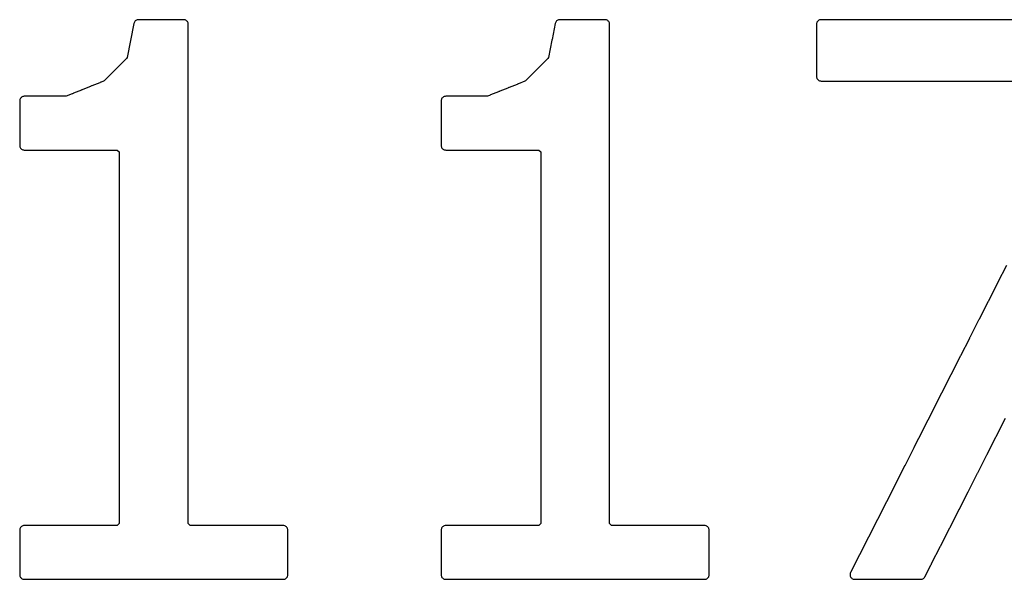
# Model space of a CAD drawing. Extents: x -0.28 to 1.53, y -0.26 to 1.53.
# Tile 13 of 45: x 1.09 to 1.2, y 1.27 to 1.33. Entities that reach past the tile are written whole.
import ezdxf

# ---------------------------------------------------------------- set-up
doc = ezdxf.new("R2010")
doc.units = 0
doc.header["$MEASUREMENT"] = 0
doc.layers.add('SLK-NS', color=7, linetype='CONTINUOUS')

msp = doc.modelspace()

# ---------------------------------------------------------------- linework, layer by layer
at = {"layer": 'SLK-NS'}
for points in [[(1.08909, 1.2705), (1.089096, 1.270422), (1.089114, 1.270345), (1.089144, 1.270273), (1.089185, 1.270206), (1.089236, 1.270146), (1.089296, 1.270095), (1.089363, 1.270054), (1.089435, 1.270024), (1.089512, 1.270006), (1.08959, 1.27), (1.11752, 1.27), (1.117598, 1.270006), (1.117675, 1.270024), (1.117747, 1.270054), (1.117814, 1.270095), (1.117874, 1.270146), (1.117925, 1.270206), (1.117966, 1.270273), (1.117996, 1.270345), (1.118014, 1.270422), (1.11802, 1.2705), (1.11802, 1.27529), (1.118014, 1.275368), (1.117996, 1.275445), (1.117966, 1.275517), (1.117925, 1.275584), (1.117874, 1.275644), (1.117814, 1.275695), (1.117747, 1.275736), (1.117675, 1.275766), (1.117598, 1.275784), (1.11752, 1.27579), (1.107478, 1.27579), (1.10727, 1.275998), (1.10727, 1.32983), (1.107264, 1.329908), (1.107246, 1.329985), (1.107216, 1.330057), (1.107175, 1.330124), (1.107124, 1.330184), (1.107064, 1.330235), (1.106997, 1.330276), (1.106925, 1.330306), (1.106848, 1.330324), (1.10677, 1.33033), (1.1019, 1.33033), (1.1019, 1.330329), (1.101842, 1.330327), (1.101765, 1.330312), (1.101692, 1.330285), (1.101623, 1.330246), (1.101561, 1.330198), (1.101508, 1.33014), (1.101464, 1.330075), (1.101431, 1.330004), (1.10141, 1.329929), (1.100674, 1.326271), (1.100606, 1.326144), (1.098211, 1.323749), (1.098132, 1.323693), (1.09789, 1.323596), (1.097845, 1.323586), (1.097773, 1.323556), (1.097744, 1.323538), (1.096887, 1.323196), (1.096845, 1.323186), (1.096773, 1.323156), (1.096746, 1.32314), (1.095884, 1.322795), (1.095845, 1.322786), (1.095773, 1.322756), (1.095748, 1.322741), (1.094881, 1.322394), (1.094845, 1.322386), (1.094773, 1.322356), (1.094751, 1.322342), (1.094108, 1.322085), (1.09401, 1.32207), (1.08959, 1.32207), (1.089512, 1.322064), (1.089435, 1.322046), (1.089363, 1.322016), (1.089296, 1.321975), (1.089236, 1.321924), (1.089185, 1.321864), (1.089144, 1.321797), (1.089114, 1.321725), (1.089096, 1.321648), (1.08909, 1.32157), (1.08909, 1.31678), (1.089096, 1.316702), (1.089114, 1.316625), (1.089144, 1.316553), (1.089185, 1.316486), (1.089236, 1.316426), (1.089296, 1.316375), (1.089363, 1.316334), (1.089435, 1.316304), (1.089512, 1.316286), (1.08959, 1.31628), (1.099622, 1.31628), (1.09983, 1.316072), (1.09983, 1.275998), (1.099622, 1.27579), (1.08959, 1.27579), (1.089512, 1.275784), (1.089435, 1.275766), (1.089363, 1.275736), (1.089296, 1.275695), (1.089236, 1.275644), (1.089185, 1.275584), (1.089144, 1.275517), (1.089114, 1.275445), (1.089096, 1.275368), (1.08909, 1.27529)], [(1.13455, 1.2705), (1.134556, 1.270422), (1.134574, 1.270345), (1.134604, 1.270273), (1.134645, 1.270206), (1.134696, 1.270146), (1.134756, 1.270095), (1.134823, 1.270054), (1.134895, 1.270024), (1.134972, 1.270006), (1.13505, 1.27), (1.16297, 1.27), (1.163048, 1.270006), (1.163125, 1.270024), (1.163197, 1.270054), (1.163264, 1.270095), (1.163324, 1.270146), (1.163375, 1.270206), (1.163416, 1.270273), (1.163446, 1.270345), (1.163464, 1.270422), (1.16347, 1.2705), (1.16347, 1.27529), (1.163464, 1.275368), (1.163446, 1.275445), (1.163416, 1.275517), (1.163375, 1.275584), (1.163324, 1.275644), (1.163264, 1.275695), (1.163197, 1.275736), (1.163125, 1.275766), (1.163048, 1.275784), (1.16297, 1.27579), (1.152938, 1.27579), (1.15273, 1.275998), (1.15273, 1.32983), (1.152724, 1.329908), (1.152706, 1.329985), (1.152676, 1.330057), (1.152635, 1.330124), (1.152584, 1.330184), (1.152524, 1.330235), (1.152457, 1.330276), (1.152385, 1.330306), (1.152308, 1.330324), (1.15223, 1.33033), (1.14735, 1.33033), (1.14735, 1.330329), (1.147291, 1.330327), (1.147214, 1.330311), (1.14714, 1.330284), (1.147072, 1.330246), (1.14701, 1.330197), (1.146957, 1.330139), (1.146914, 1.330074), (1.146881, 1.330003), (1.14686, 1.329927), (1.146513, 1.328178), (1.146506, 1.328148), (1.146505, 1.328139), (1.146135, 1.326272), (1.146065, 1.326142), (1.145707, 1.325786), (1.145706, 1.325785), (1.145646, 1.325734), (1.145596, 1.325675), (1.144681, 1.324764), (1.144646, 1.324734), (1.144618, 1.324701), (1.143665, 1.323752), (1.143582, 1.323693), (1.142889, 1.323416), (1.142845, 1.323406), (1.142773, 1.323376), (1.142745, 1.323359), (1.141886, 1.323015), (1.141845, 1.323006), (1.141773, 1.322976), (1.141747, 1.32296), (1.140883, 1.322615), (1.140845, 1.322606), (1.140773, 1.322576), (1.140749, 1.322562), (1.13988, 1.322214), (1.139845, 1.322206), (1.139773, 1.322176), (1.139752, 1.322163), (1.139558, 1.322085), (1.13946, 1.32207), (1.13505, 1.32207), (1.134972, 1.322064), (1.134895, 1.322046), (1.134823, 1.322016), (1.134756, 1.321975), (1.134696, 1.321924), (1.134645, 1.321864), (1.134604, 1.321797), (1.134574, 1.321725), (1.134556, 1.321648), (1.13455, 1.32157), (1.13455, 1.31678), (1.134556, 1.316702), (1.134574, 1.316625), (1.134604, 1.316553), (1.134645, 1.316486), (1.134696, 1.316426), (1.134756, 1.316375), (1.134823, 1.316334), (1.134895, 1.316304), (1.134972, 1.316286), (1.13505, 1.31628), (1.145082, 1.31628), (1.14529, 1.316072), (1.14529, 1.275998), (1.145082, 1.27579), (1.13505, 1.27579), (1.134972, 1.275784), (1.134895, 1.275766), (1.134823, 1.275736), (1.134756, 1.275695), (1.134696, 1.275644), (1.134645, 1.275584), (1.134604, 1.275517), (1.134574, 1.275445), (1.134556, 1.275368), (1.13455, 1.27529)]]:
    msp.add_lwpolyline(points, close=True, dxfattribs=at)
for points in [[(1.21256, 1.33033), (1.17554, 1.33033), (1.175462, 1.330324), (1.175385, 1.330306), (1.175313, 1.330276), (1.175246, 1.330235), (1.175186, 1.330184), (1.175135, 1.330124), (1.175094, 1.330057), (1.175064, 1.329985), (1.175046, 1.329908), (1.17504, 1.32983), (1.17504, 1.32422), (1.175046, 1.324142), (1.175064, 1.324065), (1.175094, 1.323993), (1.175135, 1.323926), (1.175186, 1.323866), (1.175246, 1.323815), (1.175313, 1.323774), (1.175385, 1.323744), (1.175462, 1.323726), (1.17554, 1.32372), (1.205341, 1.32372)], [(1.19553, 1.303839), (1.194583, 1.301974), (1.194554, 1.301927), (1.194532, 1.301874), (1.19358, 1.3), (1.193554, 1.299957), (1.193534, 1.299908), (1.192578, 1.298025), (1.192554, 1.297987), (1.192536, 1.297943), (1.191575, 1.296051), (1.191554, 1.296017), (1.191538, 1.295978), (1.190572, 1.294077), (1.190554, 1.294047), (1.19054, 1.294013), (1.18957, 1.292103), (1.189554, 1.292077), (1.189542, 1.292047), (1.188567, 1.290129), (1.188554, 1.290107), (1.188544, 1.290082), (1.187565, 1.288155), (1.187554, 1.288137), (1.187546, 1.288117), (1.186562, 1.286181), (1.186554, 1.286167), (1.186547, 1.286151), (1.18556, 1.284207), (1.185554, 1.284197), (1.185549, 1.284186), (1.184557, 1.282232), (1.184554, 1.282227), (1.184551, 1.282221), (1.183555, 1.280258), (1.183554, 1.280257), (1.183553, 1.280255), (1.178717, 1.270732), (1.178714, 1.270727), (1.178684, 1.270655), (1.178666, 1.270578), (1.17866, 1.2705), (1.178666, 1.270422), (1.178684, 1.270345), (1.178714, 1.270273), (1.178755, 1.270206), (1.178806, 1.270146), (1.178866, 1.270095), (1.178933, 1.270054), (1.179005, 1.270024), (1.179082, 1.270006), (1.17916, 1.27), (1.186301, 1.27), (1.186379, 1.270006), (1.186455, 1.270025), (1.186528, 1.270055), (1.186594, 1.270096), (1.186654, 1.270147), (1.186705, 1.270207), (1.186746, 1.270274), (1.187419, 1.2716), (1.187446, 1.271643), (1.187467, 1.271692), (1.188424, 1.273577), (1.188446, 1.273613), (1.188463, 1.273653), (1.189429, 1.275555), (1.189446, 1.275583), (1.189459, 1.275614), (1.190434, 1.277533), (1.190446, 1.277553), (1.190455, 1.277576), (1.191409, 1.279452), (1.191446, 1.279513), (1.191475, 1.279582), (1.192414, 1.28143), (1.192446, 1.281483), (1.192471, 1.281543), (1.193418, 1.283408), (1.193446, 1.283453), (1.193467, 1.283504), (1.194423, 1.285386), (1.194446, 1.285423), (1.194464, 1.285465), (1.195428, 1.287364)]]:
    msp.add_lwpolyline(points, dxfattribs=at)

doc.saveas('drawing.dxf')
